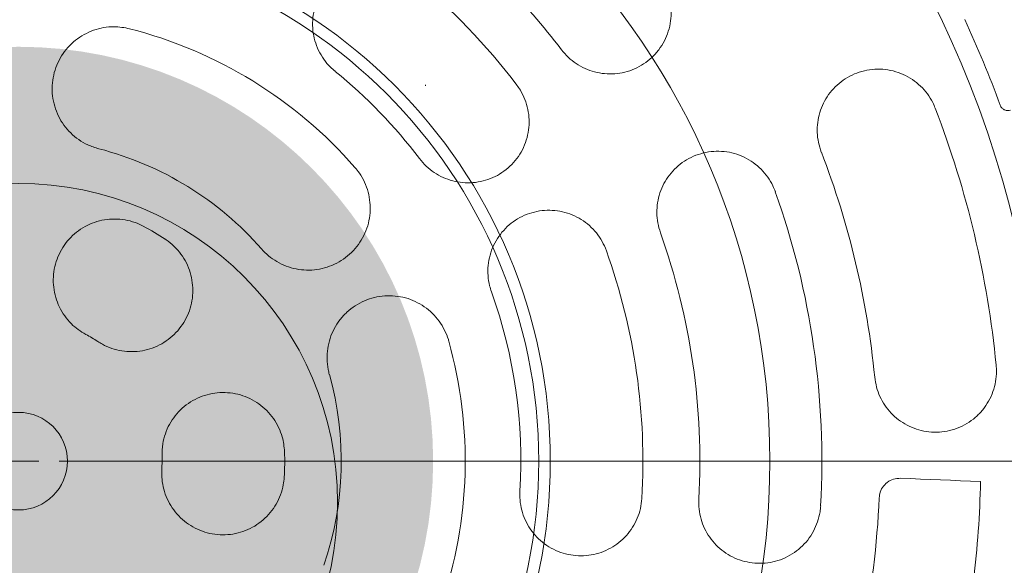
# Model space of a CAD drawing. Header units: centimetres. Extents: x -9388 to 91680, y -1419244 to 50347.
# Tile 139 of 183: x 38824 to 38945, y -689512 to -689445. Entities that reach past the tile are written whole.
import ezdxf
from ezdxf.enums import TextEntityAlignment as Align

# ---------------------------------------------------------------- set-up
doc = ezdxf.new("R2010")
doc.units = ezdxf.units.CM
doc.linetypes.add('CENTER', pattern=[2, 1.25, -0.25, 0.25, -0.25])
doc.linetypes.add('Kropki i Kreski', pattern=[360, 180, -90, 0, -90])
for name, color, linetype, lineweight in [('! wpusty dachowe_Nr_pióra__1', 7, 'Continuous', 13), ('Osie_Nr_pióra__1', 7, 'Continuous', 13), ('Osie_Nr_pióra__4', 7, 'Continuous', 13), ('Q_podkład', 8, 'Continuous', 9)]:
    doc.layers.add(name, color=color, linetype=linetype, lineweight=lineweight)
doc.layers.add('Osie', color=7, linetype='Continuous')
doc.layers.add('Q_kd_pion', color=7, linetype='CENTER', lineweight=35, true_color=0x34cc00)
doc.layers.add('Q_kd_wpusty', color=7, linetype='Continuous', lineweight=15, true_color=0x009901)
doc.styles.add('GENERATED_STYLE_3', font='calibri.ttf')

# ---------------------------------------------------------------- blocks, each defined once
blk = doc.blocks.new('Standardowy znacznik siatki_8')
at = {"layer": 'Osie_Nr_pióra__4', "linetype": 'Kropki i Kreski'}
blk.add_line((1000, 0), (12138.23, 0), dxfattribs=at)
at = {"layer": 'Osie_Nr_pióra__1', "style": 'GENERATED_STYLE_3'}
for tag, p in [('AC_MarkerText_1_0', (-125, 5.72)), ('AC_MarkerText_1_1', (13263.23, 5.72))]:
    blk.add_attdef(tag, text='', height=100, rotation=270, dxfattribs=at).set_placement(p, align=Align.MIDDLE_CENTER)
blk = doc.blocks.new('PAB.02_RZUT DACHU')
at = {"layer": '! wpusty dachowe_Nr_pióra__1', "color": 8, "linetype": 'Continuous'}
for centre, radius in [((38824, -709499.06), 92.35), ((38824, -709499.06), 63.93), ((38824, -709504.11), 39.2)]:
    blk.add_circle(centre, radius, dxfattribs=at)
blk.add_arc((38824, -709499.06), 142.08, 270, 90, dxfattribs=at)
at = {"layer": 'Osie', "color": 8, "linetype": 'Continuous', "zscale": 1000, "rotation": 89.9999999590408}
blk.add_blockref('Standardowy znacznik siatki_8', (38874, -712523.39), dxfattribs=at)
blk = doc.blocks.new('A$C674D9795')
at = {"layer": 'Q_kd_wpusty', "linetype": 'Continuous', "ltscale": 0.01}
blk.add_line((-0.25, 0), (0.25, 0), dxfattribs=at)
blk.add_line((-0.25, 0), (0.25, 0), dxfattribs=at)
at = {"layer": 'Q_kd_wpusty', "linetype": 'Continuous', "ltscale": 0.5}
blk.add_line((0.5, 0), (25, 0), dxfattribs=at)
blk.add_line((0.5, 0), (25, 0), dxfattribs=at)
at = {"layer": 'Q_kd_wpusty', "linetype": 'Continuous'}
for p, q in [((10.84, -0.21), (10.963, -0.215)), ((10.84, -0.21), (10.963, -0.215)), ((10.963, -0.215), (11.087, -0.22)), ((10.963, -0.215), (11.087, -0.22)), ((11.087, -0.22), (11.21, -0.225)), ((11.087, -0.22), (11.21, -0.225)), ((11.21, -0.225), (11.333, -0.231)), ((11.21, -0.225), (11.333, -0.231)), ((11.333, -0.231), (11.456, -0.236)), ((11.333, -0.231), (11.456, -0.236)), ((11.456, -0.236), (11.579, -0.241)), ((11.456, -0.236), (11.579, -0.241)), ((11.579, -0.241), (11.702, -0.246)), ((11.579, -0.241), (11.702, -0.246)), ((11.702, -0.246), (11.825, -0.251)), ((11.702, -0.246), (11.825, -0.251))]:
    blk.add_line(p, q, dxfattribs=at)
for radius in [25, 25, 14.191, 14.191, 12.574, 12.574, 0.6, 0.6]:
    blk.add_circle((0, 0), radius, dxfattribs=at)
for radius, start, end in [(8.374, 37.1642, 52.2791), (8.374, 37.1642, 52.2791), (7.674, 37.059, 50.9308), (7.674, 37.059, 50.9308), (12.835, 19.9408, 25.0239), (12.835, 19.9408, 25.0239), (5.49, 41.1563, 75.6079), (5.49, 41.1563, 75.6079), (6.174, 37.059, 50.9308), (6.174, 37.059, 50.9308), (12.074, 5.6068, 21.0679), (12.074, 5.6068, 21.0679), (3.966, 41.1563, 75.6079), (3.966, 41.1563, 75.6079), (10.574, 5.6068, 21.0679), (10.574, 5.6068, 21.0679), (9.874, 356.8174, 19.6025), (9.874, 356.8174, 19.6025), (3.271, 56.5352, 62.0501), (3.271, 56.5352, 62.0501), (8.374, 356.8174, 19.6025), (8.374, 356.8174, 19.6025), (7.674, 356.5688, 19.7077), (7.674, 356.5688, 19.7077), (6.174, 356.5688, 19.7077), (6.174, 356.5688, 19.7077), (1.764, 56.5352, 62.0501), (1.764, 56.5352, 62.0501), (5.49, 341.1563, 15.6079), (5.49, 341.1563, 15.6079), (3.966, 341.1563, 15.6079), (3.966, 341.1563, 15.6079), (1.764, 356.5352, 2.0501), (1.764, 356.5352, 2.0501), (3.271, 356.5352, 2.0501), (3.271, 356.5352, 2.0501), (10.588, 348.2071, 357.5676), (10.588, 348.2071, 357.5676)]:
    blk.add_arc((0, 0), radius, start, end, dxfattribs=at)
for points, knots in [([(4.837, 5.958), (4.803, 5.983), (4.735, 6.032), (4.62, 6.084), (4.499, 6.117), (4.374, 6.129), (4.248, 6.12), (4.126, 6.091), (4.01, 6.041), (3.903, 5.972), (3.809, 5.886), (3.731, 5.785), (3.671, 5.672), (3.631, 5.55), (3.612, 5.423), (3.615, 5.295), (3.639, 5.169), (3.684, 5.05), (3.749, 4.94), (3.82, 4.855), (3.872, 4.81), (3.891, 4.794)], [0, 0, 0, 0, 0.053009, 0.106018, 0.159014, 0.212012, 0.265286, 0.318562, 0.372294, 0.426028, 0.480298, 0.534568, 0.589041, 0.643513, 0.697916, 0.752315, 0.806277, 0.860235, 0.913682, 0.967128, 1, 1, 1, 1]), ([(4.837, 5.958), (4.803, 5.983), (4.735, 6.032), (4.62, 6.084), (4.499, 6.117), (4.374, 6.129), (4.248, 6.12), (4.126, 6.091), (4.01, 6.041), (3.903, 5.972), (3.809, 5.886), (3.731, 5.785), (3.671, 5.672), (3.631, 5.55), (3.612, 5.423), (3.615, 5.295), (3.639, 5.169), (3.684, 5.05), (3.749, 4.94), (3.82, 4.855), (3.872, 4.81), (3.891, 4.794)], [0, 0, 0, 0, 0.053009, 0.106018, 0.159014, 0.212012, 0.265286, 0.318562, 0.372294, 0.426028, 0.480298, 0.534568, 0.589041, 0.643513, 0.697916, 0.752315, 0.806277, 0.860235, 0.913682, 0.967128, 1, 1, 1, 1]), ([(6.673, 5.059), (6.7, 5.027), (6.754, 4.963), (6.852, 4.886), (6.961, 4.825), (7.079, 4.783), (7.202, 4.762), (7.328, 4.76), (7.452, 4.781), (7.572, 4.821), (7.684, 4.882), (7.785, 4.961), (7.872, 5.057), (7.941, 5.166), (7.99, 5.286), (8.018, 5.412), (8.024, 5.541), (8.009, 5.668), (7.971, 5.789), (7.923, 5.889), (7.884, 5.944), (7.869, 5.965)], [0, 0, 0, 0, 0.05251, 0.105021, 0.15751, 0.210003, 0.262946, 0.315895, 0.369663, 0.423434, 0.478083, 0.532733, 0.587819, 0.642903, 0.697838, 0.75277, 0.806961, 0.861148, 0.914416, 0.967682, 1, 1, 1, 1]), ([(6.673, 5.059), (6.7, 5.027), (6.754, 4.963), (6.852, 4.886), (6.961, 4.825), (7.079, 4.783), (7.202, 4.762), (7.328, 4.76), (7.452, 4.781), (7.572, 4.821), (7.684, 4.882), (7.785, 4.961), (7.872, 5.057), (7.941, 5.166), (7.99, 5.286), (8.018, 5.412), (8.024, 5.541), (8.009, 5.668), (7.971, 5.789), (7.923, 5.889), (7.884, 5.944), (7.869, 5.965)], [0, 0, 0, 0, 0.05251, 0.105021, 0.15751, 0.210003, 0.262946, 0.315895, 0.369663, 0.423434, 0.478083, 0.532733, 0.587819, 0.642903, 0.697838, 0.75277, 0.806961, 0.861148, 0.914416, 0.967682, 1, 1, 1, 1]), ([(1.365, 5.318), (1.301, 5.33), (1.195, 5.349), (1.045, 5.334), (0.921, 5.302), (0.804, 5.249), (0.697, 5.178), (0.604, 5.089), (0.526, 4.986), (0.467, 4.871), (0.428, 4.748), (0.41, 4.62), (0.414, 4.49), (0.441, 4.363), (0.487, 4.242), (0.554, 4.131), (0.638, 4.033), (0.738, 3.951), (0.854, 3.883), (0.94, 3.856), (0.986, 3.841)], [0, 0, 0, 0, 0.080512, 0.133867, 0.187222, 0.240669, 0.294117, 0.347789, 0.401462, 0.455372, 0.509284, 0.563342, 0.617401, 0.67145, 0.725499, 0.779385, 0.833271, 0.886914, 0.940556, 1, 1, 1, 1]), ([(1.365, 5.318), (1.301, 5.33), (1.195, 5.349), (1.045, 5.334), (0.921, 5.302), (0.804, 5.249), (0.697, 5.178), (0.604, 5.089), (0.526, 4.986), (0.467, 4.871), (0.428, 4.748), (0.41, 4.62), (0.414, 4.49), (0.441, 4.363), (0.487, 4.242), (0.554, 4.131), (0.638, 4.033), (0.738, 3.951), (0.854, 3.883), (0.94, 3.856), (0.986, 3.841)], [0, 0, 0, 0, 0.080512, 0.133867, 0.187222, 0.240669, 0.294117, 0.347789, 0.401462, 0.455372, 0.509284, 0.563342, 0.617401, 0.67145, 0.725499, 0.779385, 0.833271, 0.886914, 0.940556, 1, 1, 1, 1]), ([(9.867, 3.801), (9.854, 3.84), (9.828, 3.919), (9.814, 4.043), (9.82, 4.166), (9.845, 4.287), (9.891, 4.402), (9.955, 4.51), (10.036, 4.605), (10.133, 4.687), (10.243, 4.751), (10.364, 4.797), (10.492, 4.821), (10.622, 4.823), (10.751, 4.802), (10.875, 4.759), (10.988, 4.696), (11.089, 4.615), (11.173, 4.519), (11.231, 4.426), (11.257, 4.364), (11.267, 4.34)], [0, 0, 0, 0, 0.051863, 0.103729, 0.155562, 0.2074, 0.259905, 0.312418, 0.366222, 0.420031, 0.475168, 0.530307, 0.586182, 0.642052, 0.697703, 0.753347, 0.807845, 0.862337, 0.915376, 0.968411, 1, 1, 1, 1]), ([(9.867, 3.801), (9.854, 3.84), (9.828, 3.919), (9.814, 4.043), (9.82, 4.166), (9.845, 4.287), (9.891, 4.402), (9.955, 4.51), (10.036, 4.605), (10.133, 4.687), (10.243, 4.751), (10.364, 4.797), (10.492, 4.821), (10.622, 4.823), (10.751, 4.802), (10.875, 4.759), (10.988, 4.696), (11.089, 4.615), (11.173, 4.519), (11.231, 4.426), (11.257, 4.364), (11.267, 4.34)], [0, 0, 0, 0, 0.051863, 0.103729, 0.155562, 0.2074, 0.259905, 0.312418, 0.366222, 0.420031, 0.475168, 0.530307, 0.586182, 0.642052, 0.697703, 0.753347, 0.807845, 0.862337, 0.915376, 0.968411, 1, 1, 1, 1]), ([(4.927, 3.721), (4.954, 3.689), (5.008, 3.624), (5.107, 3.546), (5.217, 3.486), (5.335, 3.444), (5.459, 3.422), (5.586, 3.422), (5.71, 3.442), (5.83, 3.483), (5.942, 3.545), (6.042, 3.624), (6.127, 3.719), (6.196, 3.828), (6.244, 3.947), (6.272, 4.072), (6.279, 4.2), (6.263, 4.326), (6.227, 4.448), (6.178, 4.548), (6.139, 4.604), (6.124, 4.625)], [0, 0, 0, 0, 0.053012, 0.106024, 0.159023, 0.212025, 0.265299, 0.318576, 0.372304, 0.426034, 0.4803, 0.534565, 0.589038, 0.643509, 0.697915, 0.752318, 0.806283, 0.860247, 0.913695, 0.967142, 1, 1, 1, 1]), ([(4.927, 3.721), (4.954, 3.689), (5.008, 3.624), (5.107, 3.546), (5.217, 3.486), (5.335, 3.444), (5.459, 3.422), (5.586, 3.422), (5.71, 3.442), (5.83, 3.483), (5.942, 3.545), (6.042, 3.624), (6.127, 3.719), (6.196, 3.828), (6.244, 3.947), (6.272, 4.072), (6.279, 4.2), (6.263, 4.326), (6.227, 4.448), (6.178, 4.548), (6.139, 4.604), (6.124, 4.625)], [0, 0, 0, 0, 0.053012, 0.106024, 0.159023, 0.212025, 0.265299, 0.318576, 0.372304, 0.426034, 0.4803, 0.534565, 0.589038, 0.643509, 0.697915, 0.752318, 0.806283, 0.860247, 0.913695, 0.967142, 1, 1, 1, 1]), ([(12.194, 4.317), (12.182, 4.314), (12.159, 4.308), (12.122, 4.316), (12.091, 4.335), (12.073, 4.358), (12.067, 4.373), (12.065, 4.377)], [0, 0, 0, 0, 0.240567, 0.481597, 0.708704, 0.916759, 1, 1, 1, 1]), ([(12.194, 4.317), (12.182, 4.314), (12.159, 4.308), (12.122, 4.316), (12.091, 4.335), (12.073, 4.358), (12.067, 4.373), (12.065, 4.377)], [0, 0, 0, 0, 0.240567, 0.481597, 0.708704, 0.916759, 1, 1, 1, 1]), ([(7.889, 2.809), (7.877, 2.849), (7.853, 2.929), (7.842, 3.054), (7.851, 3.178), (7.881, 3.3), (7.93, 3.415), (7.998, 3.52), (8.083, 3.613), (8.183, 3.692), (8.295, 3.752), (8.416, 3.793), (8.544, 3.813), (8.673, 3.811), (8.8, 3.786), (8.921, 3.741), (9.032, 3.675), (9.13, 3.593), (9.211, 3.495), (9.268, 3.4), (9.293, 3.337), (9.302, 3.313)], [0, 0, 0, 0, 0.05251, 0.105021, 0.15751, 0.210003, 0.262947, 0.315895, 0.369663, 0.423434, 0.478083, 0.532733, 0.587819, 0.642903, 0.697838, 0.75277, 0.806961, 0.861149, 0.914416, 0.967682, 1, 1, 1, 1]), ([(7.889, 2.809), (7.877, 2.849), (7.853, 2.929), (7.842, 3.054), (7.851, 3.178), (7.881, 3.3), (7.93, 3.415), (7.998, 3.52), (8.083, 3.613), (8.183, 3.692), (8.295, 3.752), (8.416, 3.793), (8.544, 3.813), (8.673, 3.811), (8.8, 3.786), (8.921, 3.741), (9.032, 3.675), (9.13, 3.593), (9.211, 3.495), (9.268, 3.4), (9.293, 3.337), (9.302, 3.313)], [0, 0, 0, 0, 0.05251, 0.105021, 0.15751, 0.210003, 0.262947, 0.315895, 0.369663, 0.423434, 0.478083, 0.532733, 0.587819, 0.642903, 0.697838, 0.75277, 0.806961, 0.861149, 0.914416, 0.967682, 1, 1, 1, 1]), ([(2.986, 2.61), (3.014, 2.58), (3.071, 2.521), (3.174, 2.45), (3.288, 2.396), (3.412, 2.36), (3.539, 2.346), (3.668, 2.353), (3.793, 2.382), (3.912, 2.432), (4.022, 2.501), (4.118, 2.587), (4.198, 2.689), (4.261, 2.802), (4.303, 2.925), (4.324, 3.053), (4.322, 3.183), (4.3, 3.31), (4.255, 3.431), (4.199, 3.533), (4.153, 3.59), (4.134, 3.613)], [0, 0, 0, 0, 0.051176, 0.102353, 0.155688, 0.209024, 0.262502, 0.31598, 0.369693, 0.423407, 0.477348, 0.531289, 0.58535, 0.639411, 0.69343, 0.747449, 0.801282, 0.855113, 0.908698, 0.962281, 1, 1, 1, 1]), ([(2.986, 2.61), (3.014, 2.58), (3.071, 2.521), (3.174, 2.45), (3.288, 2.396), (3.412, 2.36), (3.539, 2.346), (3.668, 2.353), (3.793, 2.382), (3.912, 2.432), (4.022, 2.501), (4.118, 2.587), (4.198, 2.689), (4.261, 2.802), (4.303, 2.925), (4.324, 3.053), (4.322, 3.183), (4.3, 3.31), (4.255, 3.431), (4.199, 3.533), (4.153, 3.59), (4.134, 3.613)], [0, 0, 0, 0, 0.051176, 0.102353, 0.155688, 0.209024, 0.262502, 0.31598, 0.369693, 0.423407, 0.477348, 0.531289, 0.58535, 0.639411, 0.69343, 0.747449, 0.801282, 0.855113, 0.908698, 0.962281, 1, 1, 1, 1]), ([(7.225, 2.588), (7.209, 2.627), (7.176, 2.704), (7.105, 2.808), (7.018, 2.899), (6.918, 2.974), (6.806, 3.032), (6.685, 3.07), (6.56, 3.087), (6.433, 3.084), (6.309, 3.059), (6.189, 3.013), (6.079, 2.947), (5.982, 2.864), (5.9, 2.765), (5.836, 2.654), (5.792, 2.534), (5.768, 2.408), (5.767, 2.281), (5.784, 2.172), (5.804, 2.107), (5.812, 2.082)], [0, 0, 0, 0, 0.053009, 0.106018, 0.159014, 0.212012, 0.265286, 0.318563, 0.372294, 0.426028, 0.480298, 0.534568, 0.589041, 0.643513, 0.697915, 0.752315, 0.806277, 0.860235, 0.913682, 0.967128, 1, 1, 1, 1]), ([(7.225, 2.588), (7.209, 2.627), (7.176, 2.704), (7.105, 2.808), (7.018, 2.899), (6.918, 2.974), (6.806, 3.032), (6.685, 3.07), (6.56, 3.087), (6.433, 3.084), (6.309, 3.059), (6.189, 3.013), (6.079, 2.947), (5.982, 2.864), (5.9, 2.765), (5.836, 2.654), (5.792, 2.534), (5.768, 2.408), (5.767, 2.281), (5.784, 2.172), (5.804, 2.107), (5.812, 2.082)], [0, 0, 0, 0, 0.053009, 0.106018, 0.159014, 0.212012, 0.265286, 0.318563, 0.372294, 0.426028, 0.480298, 0.534568, 0.589041, 0.643513, 0.697915, 0.752315, 0.806277, 0.860235, 0.913682, 0.967128, 1, 1, 1, 1]), ([(1.533, 2.89), (1.5, 2.906), (1.428, 2.94), (1.309, 2.97), (1.182, 2.981), (1.055, 2.971), (0.932, 2.94), (0.815, 2.888), (0.709, 2.817), (0.616, 2.73), (0.539, 2.628), (0.481, 2.514), (0.442, 2.393), (0.424, 2.266), (0.428, 2.138), (0.453, 2.013), (0.498, 1.894), (0.564, 1.784), (0.643, 1.691), (0.731, 1.614), (0.795, 1.577), (0.827, 1.558)], [0, 0, 0, 0, 0.04711, 0.100699, 0.154289, 0.207894, 0.261499, 0.315161, 0.368823, 0.422554, 0.476286, 0.530069, 0.583853, 0.637649, 0.691444, 0.745206, 0.798968, 0.852666, 0.906363, 0.953181, 1, 1, 1, 1]), ([(1.533, 2.89), (1.5, 2.906), (1.428, 2.94), (1.309, 2.97), (1.182, 2.981), (1.055, 2.971), (0.932, 2.94), (0.815, 2.888), (0.709, 2.817), (0.616, 2.73), (0.539, 2.628), (0.481, 2.514), (0.442, 2.393), (0.424, 2.266), (0.428, 2.138), (0.453, 2.013), (0.498, 1.894), (0.564, 1.784), (0.643, 1.691), (0.731, 1.614), (0.795, 1.577), (0.827, 1.558)], [0, 0, 0, 0, 0.04711, 0.100699, 0.154289, 0.207894, 0.261499, 0.315161, 0.368823, 0.422554, 0.476286, 0.530069, 0.583853, 0.637649, 0.691444, 0.745206, 0.798968, 0.852666, 0.906363, 0.953181, 1, 1, 1, 1]), ([(0.973, 1.472), (0.992, 1.46), (1.046, 1.426), (1.145, 1.384), (1.268, 1.353), (1.396, 1.343), (1.522, 1.355), (1.645, 1.388), (1.761, 1.441), (1.867, 1.513), (1.958, 1.602), (2.034, 1.705), (2.091, 1.819), (2.129, 1.941), (2.145, 2.068), (2.139, 2.195), (2.113, 2.32), (2.066, 2.439), (1.999, 2.548), (1.915, 2.644), (1.846, 2.701), (1.808, 2.727), (1.804, 2.729)], [0, 0, 0, 0, 0.02807, 0.08166, 0.13525, 0.188849, 0.242448, 0.296099, 0.349749, 0.403469, 0.457189, 0.510967, 0.564744, 0.618542, 0.672339, 0.726111, 0.779882, 0.833593, 0.887304, 0.940946, 0.994587, 1, 1, 1, 1]), ([(0.973, 1.472), (0.992, 1.46), (1.046, 1.426), (1.145, 1.384), (1.268, 1.353), (1.396, 1.343), (1.522, 1.355), (1.645, 1.388), (1.761, 1.441), (1.867, 1.513), (1.958, 1.602), (2.034, 1.705), (2.091, 1.819), (2.129, 1.941), (2.145, 2.068), (2.139, 2.195), (2.113, 2.32), (2.066, 2.439), (1.999, 2.548), (1.915, 2.644), (1.846, 2.701), (1.808, 2.727), (1.804, 2.729)], [0, 0, 0, 0, 0.02807, 0.08166, 0.13525, 0.188849, 0.242448, 0.296099, 0.349749, 0.403469, 0.457189, 0.510967, 0.564744, 0.618542, 0.672339, 0.726111, 0.779882, 0.833593, 0.887304, 0.940946, 0.994587, 1, 1, 1, 1]), ([(5.288, 1.477), (5.286, 1.483), (5.273, 1.529), (5.239, 1.614), (5.172, 1.724), (5.088, 1.821), (4.989, 1.902), (4.877, 1.966), (4.757, 2.011), (4.63, 2.034), (4.501, 2.036), (4.373, 2.016), (4.25, 1.975), (4.136, 1.914), (4.034, 1.835), (3.946, 1.739), (3.876, 1.63), (3.826, 1.51), (3.796, 1.385), (3.788, 1.256), (3.799, 1.149), (3.814, 1.087), (3.819, 1.067)], [0, 0, 0, 0, 0.007163, 0.0605, 0.113838, 0.167181, 0.220525, 0.274024, 0.327525, 0.381267, 0.435009, 0.48897, 0.542932, 0.596997, 0.651062, 0.705066, 0.759069, 0.812875, 0.86668, 0.920238, 0.973796, 1, 1, 1, 1]), ([(5.288, 1.477), (5.286, 1.483), (5.273, 1.529), (5.239, 1.614), (5.172, 1.724), (5.088, 1.821), (4.989, 1.902), (4.877, 1.966), (4.757, 2.011), (4.63, 2.034), (4.501, 2.036), (4.373, 2.016), (4.25, 1.975), (4.136, 1.914), (4.034, 1.835), (3.946, 1.739), (3.876, 1.63), (3.826, 1.51), (3.796, 1.385), (3.788, 1.256), (3.799, 1.149), (3.814, 1.087), (3.819, 1.067)], [0, 0, 0, 0, 0.007163, 0.0605, 0.113838, 0.167181, 0.220525, 0.274024, 0.327525, 0.381267, 0.435009, 0.48897, 0.542932, 0.596997, 0.651062, 0.705066, 0.759069, 0.812875, 0.86668, 0.920238, 0.973796, 1, 1, 1, 1]), ([(10.524, 1.033), (10.53, 0.992), (10.542, 0.91), (10.585, 0.794), (10.645, 0.686), (10.722, 0.589), (10.814, 0.506), (10.92, 0.439), (11.035, 0.391), (11.158, 0.361), (11.286, 0.353), (11.414, 0.367), (11.539, 0.402), (11.657, 0.459), (11.763, 0.536), (11.854, 0.629), (11.927, 0.737), (11.98, 0.854), (12.012, 0.978), (12.023, 1.087), (12.018, 1.155), (12.016, 1.18)], [0, 0, 0, 0, 0.051863, 0.103729, 0.155562, 0.2074, 0.259905, 0.312418, 0.366222, 0.420031, 0.475168, 0.530307, 0.586181, 0.642052, 0.697703, 0.753346, 0.807845, 0.862337, 0.915376, 0.968411, 1, 1, 1, 1]), ([(10.524, 1.033), (10.53, 0.992), (10.542, 0.91), (10.585, 0.794), (10.645, 0.686), (10.722, 0.589), (10.814, 0.506), (10.92, 0.439), (11.035, 0.391), (11.158, 0.361), (11.286, 0.353), (11.414, 0.367), (11.539, 0.402), (11.657, 0.459), (11.763, 0.536), (11.854, 0.629), (11.927, 0.737), (11.98, 0.854), (12.012, 0.978), (12.023, 1.087), (12.018, 1.155), (12.016, 1.18)], [0, 0, 0, 0, 0.051863, 0.103729, 0.155562, 0.2074, 0.259905, 0.312418, 0.366222, 0.420031, 0.475168, 0.530307, 0.586181, 0.642052, 0.697703, 0.753346, 0.807845, 0.862337, 0.915376, 0.968411, 1, 1, 1, 1]), ([(3.269, 0.117), (3.263, 0.178), (3.252, 0.281), (3.199, 0.417), (3.135, 0.527), (3.053, 0.624), (2.956, 0.707), (2.846, 0.772), (2.727, 0.818), (2.602, 0.842), (2.474, 0.846), (2.348, 0.828), (2.226, 0.79), (2.112, 0.731), (2.01, 0.654), (1.923, 0.561), (1.852, 0.454), (1.801, 0.338), (1.766, 0.206), (1.764, 0.113), (1.763, 0.063)], [0, 0, 0, 0, 0.076915, 0.130516, 0.184118, 0.237745, 0.291372, 0.345062, 0.398752, 0.45251, 0.506268, 0.560068, 0.613869, 0.667668, 0.721468, 0.775223, 0.828977, 0.882664, 0.93635, 1, 1, 1, 1]), ([(3.269, 0.117), (3.263, 0.178), (3.252, 0.281), (3.199, 0.417), (3.135, 0.527), (3.053, 0.624), (2.956, 0.707), (2.846, 0.772), (2.727, 0.818), (2.602, 0.842), (2.474, 0.846), (2.348, 0.828), (2.226, 0.79), (2.112, 0.731), (2.01, 0.654), (1.923, 0.561), (1.852, 0.454), (1.801, 0.338), (1.766, 0.206), (1.764, 0.113), (1.763, 0.063)], [0, 0, 0, 0, 0.076915, 0.130516, 0.184118, 0.237745, 0.291372, 0.345062, 0.398752, 0.45251, 0.506268, 0.560068, 0.613869, 0.667668, 0.721468, 0.775223, 0.828977, 0.882664, 0.93635, 1, 1, 1, 1]), ([(1.761, -0.107), (1.76, -0.147), (1.759, -0.226), (1.782, -0.347), (1.824, -0.465), (1.886, -0.576), (1.966, -0.675), (2.061, -0.76), (2.17, -0.827), (2.288, -0.875), (2.412, -0.903), (2.54, -0.909), (2.667, -0.894), (2.789, -0.857), (2.904, -0.801), (3.007, -0.726), (3.096, -0.635), (3.17, -0.53), (3.223, -0.414), (3.255, -0.302), (3.262, -0.229), (3.265, -0.198)], [0, 0, 0, 0, 0.050532, 0.101064, 0.154662, 0.208261, 0.261891, 0.315522, 0.369219, 0.422917, 0.476679, 0.53044, 0.584236, 0.638032, 0.691817, 0.745601, 0.799333, 0.853065, 0.906728, 0.96039, 1, 1, 1, 1]), ([(1.761, -0.107), (1.76, -0.147), (1.759, -0.226), (1.782, -0.347), (1.824, -0.465), (1.886, -0.576), (1.966, -0.675), (2.061, -0.76), (2.17, -0.827), (2.288, -0.875), (2.412, -0.903), (2.54, -0.909), (2.667, -0.894), (2.789, -0.857), (2.904, -0.801), (3.007, -0.726), (3.096, -0.635), (3.17, -0.53), (3.223, -0.414), (3.255, -0.302), (3.262, -0.229), (3.265, -0.198)], [0, 0, 0, 0, 0.050532, 0.101064, 0.154662, 0.208261, 0.261891, 0.315522, 0.369219, 0.422917, 0.476679, 0.53044, 0.584236, 0.638032, 0.691817, 0.745601, 0.799333, 0.853065, 0.906728, 0.96039, 1, 1, 1, 1]), ([(10.579, -0.449), (10.581, -0.433), (10.585, -0.389), (10.616, -0.32), (10.675, -0.257), (10.753, -0.215), (10.811, -0.212), (10.84, -0.21)], [0, 0, 0, 0, 0.122317, 0.335822, 0.555131, 0.77762, 1, 1, 1, 1]), ([(10.579, -0.449), (10.581, -0.433), (10.585, -0.389), (10.616, -0.32), (10.675, -0.257), (10.753, -0.215), (10.811, -0.212), (10.84, -0.21)], [0, 0, 0, 0, 0.122317, 0.335822, 0.555131, 0.77762, 1, 1, 1, 1]), ([(11.825, -0.251), (11.818, -0.454), (11.803, -0.861), (11.74, -1.469), (11.649, -2.074), (11.562, -2.472), (11.518, -2.671)], [0, 0, 0, 0, 0.249583, 0.499856, 0.749582, 1, 1, 1, 1]), ([(11.825, -0.251), (11.818, -0.454), (11.803, -0.861), (11.74, -1.469), (11.649, -2.074), (11.562, -2.472), (11.518, -2.671)], [0, 0, 0, 0, 0.249583, 0.499856, 0.749582, 1, 1, 1, 1]), ([(7.66, -0.459), (7.656, -0.501), (7.647, -0.584), (7.607, -0.704), (7.549, -0.816), (7.474, -0.916), (7.382, -1.003), (7.278, -1.073), (7.163, -1.125), (7.04, -1.157), (6.913, -1.168), (6.786, -1.157), (6.662, -1.125), (6.545, -1.073), (6.438, -1.001), (6.346, -0.912), (6.27, -0.809), (6.212, -0.695), (6.175, -0.573), (6.16, -0.464), (6.162, -0.395), (6.163, -0.37)], [0, 0, 0, 0, 0.053009, 0.106018, 0.159014, 0.212012, 0.265286, 0.318563, 0.372295, 0.426029, 0.480298, 0.534568, 0.589042, 0.643514, 0.697916, 0.752315, 0.806277, 0.860236, 0.913682, 0.967128, 1, 1, 1, 1]), ([(7.66, -0.459), (7.656, -0.501), (7.647, -0.584), (7.607, -0.704), (7.549, -0.816), (7.474, -0.916), (7.382, -1.003), (7.278, -1.073), (7.163, -1.125), (7.04, -1.157), (6.913, -1.168), (6.786, -1.157), (6.662, -1.125), (6.545, -1.073), (6.438, -1.001), (6.346, -0.912), (6.27, -0.809), (6.212, -0.695), (6.175, -0.573), (6.16, -0.464), (6.162, -0.395), (6.163, -0.37)], [0, 0, 0, 0, 0.053009, 0.106018, 0.159014, 0.212012, 0.265286, 0.318563, 0.372295, 0.426029, 0.480298, 0.534568, 0.589042, 0.643514, 0.697916, 0.752315, 0.806277, 0.860236, 0.913682, 0.967128, 1, 1, 1, 1]), ([(8.361, -0.465), (8.361, -0.507), (8.36, -0.59), (8.386, -0.713), (8.429, -0.829), (8.492, -0.938), (8.572, -1.034), (8.667, -1.116), (8.774, -1.181), (8.892, -1.228), (9.017, -1.254), (9.145, -1.259), (9.273, -1.242), (9.396, -1.204), (9.511, -1.144), (9.615, -1.067), (9.702, -0.972), (9.773, -0.865), (9.823, -0.748), (9.851, -0.641), (9.857, -0.574), (9.859, -0.548)], [0, 0, 0, 0, 0.05251, 0.105021, 0.15751, 0.210003, 0.262947, 0.315895, 0.369663, 0.423434, 0.478083, 0.532733, 0.587819, 0.642903, 0.697839, 0.75277, 0.806961, 0.861149, 0.914416, 0.967682, 1, 1, 1, 1]), ([(8.361, -0.465), (8.361, -0.507), (8.36, -0.59), (8.386, -0.713), (8.429, -0.829), (8.492, -0.938), (8.572, -1.034), (8.667, -1.116), (8.774, -1.181), (8.892, -1.228), (9.017, -1.254), (9.145, -1.259), (9.273, -1.242), (9.396, -1.204), (9.511, -1.144), (9.615, -1.067), (9.702, -0.972), (9.773, -0.865), (9.823, -0.748), (9.851, -0.641), (9.857, -0.574), (9.859, -0.548)], [0, 0, 0, 0, 0.05251, 0.105021, 0.15751, 0.210003, 0.262947, 0.315895, 0.369663, 0.423434, 0.478083, 0.532733, 0.587819, 0.642903, 0.697839, 0.75277, 0.806961, 0.861149, 0.914416, 0.967682, 1, 1, 1, 1])]:
    blk.add_open_spline(points, degree=3, knots=knots, dxfattribs=at)
blk = doc.blocks.new('A$C03172C92')
at = {"layer": 'Q_kd_pion', "linetype": 'Continuous', "lineweight": 13}
blk.add_hatch(color=256, dxfattribs=at).paths.add_polyline_path([(-62.37, 0, -1), (62.37, 0, -1)], flags=0)
blk.add_circle((0, 0), 80, dxfattribs=at)

msp = doc.modelspace()

# ---------------------------------------------------------------- block references
at = {"xscale": 10, "yscale": 10, "zscale": 10}
msp.add_blockref('A$C674D9795', (38824, -689499.06), dxfattribs=at)
at = {"layer": 'Q_kd_pion', "lineweight": 13, "xscale": 0.8170000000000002, "yscale": -0.8170000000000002, "zscale": 0.8170000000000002, "rotation": 179.9999999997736}
msp.add_blockref('A$C03172C92', (38824, -689499.06), dxfattribs=at)
at = {"layer": 'Q_podkład'}
msp.add_blockref('PAB.02_RZUT DACHU', (0, 20000), dxfattribs=at)

doc.saveas('drawing.dxf')
